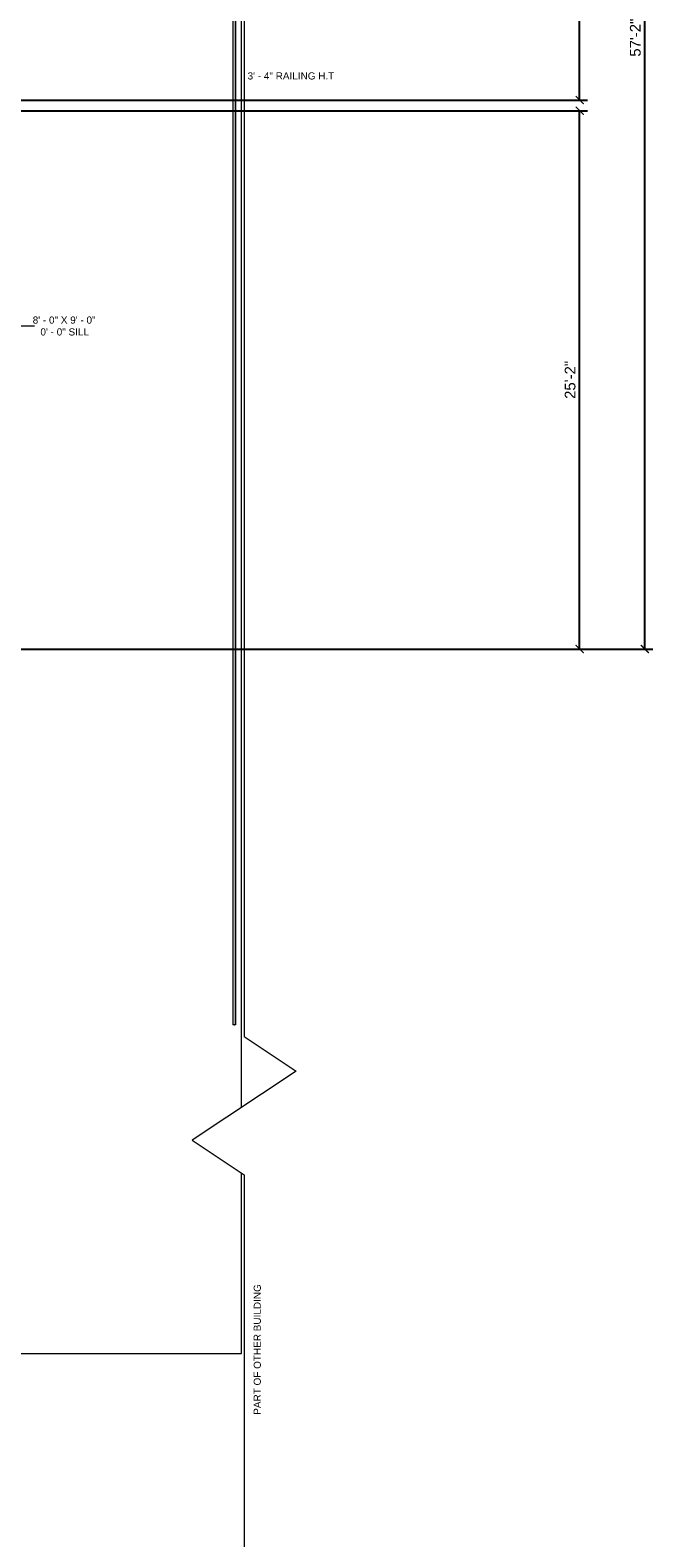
# Model space of a CAD drawing. Header units: inches. Extents: x -2078 to 109126, y -964 to 6385.
# Tile 166 of 256: x 27161 to 27511, y 3368 to 4214. Entities that reach past the tile are written whole.
import ezdxf

# ---------------------------------------------------------------- set-up
doc = ezdxf.new("R2010")
doc.units = ezdxf.units.IN
doc.header["$MEASUREMENT"] = 0
for name, color, linetype, lineweight in [('A-ANNO', 2, 'Continuous', 5), ('A-ANNO-DIMS', 1, 'Continuous', 9), ('A-DETAIL-1', 4, 'Continuous', 40), ('A-DETAIL-3', 40, 'Continuous', 15), ('A-FLOR', 6, 'Continuous', 18), ('A-RAILING', 4, 'Continuous', 9)]:
    doc.layers.add(name, color=color, linetype=linetype, lineweight=lineweight)
doc.styles.add('Arial_2', font='arial.ttf', dxfattribs={"height": 3})
doc.styles.add('JC', font='arial.ttf', dxfattribs={"height": 0.125})
doc.dimstyles.new('JC-DIMS', dxfattribs={"dimtxt": 0.125, "dimasz": 0.09375, "dimexe": 0.09375, "dimexo": 0.09375, "dimgap": 0.046875, "dimtad": 1, "dimdec": 1, "dimzin": 0, "dimdsep": 46, "dimlunit": 4, "dimtxsty": 'JC', "dimblk": 'ARCHTICK', "dimcen": 0.09, "dimclrd": 1, "dimclre": 1, "dimclrt": 256, "dimadec": 0, "dimazin": 0, "dimtfac": 1, "dimtdec": 1, "dimtofl": 0, "dimtmove": 1, "dimatfit": 3, "dimfxl": 1, "dimtolj": 1, "dimtzin": 0, "dimarcsym": 0})

# ---------------------------------------------------------------- blocks, each defined once
blk = doc.blocks.new('Top Rail Type - Top Rail_Internal_-1673952-3RD FL')
at = {"layer": 'A-RAILING'}
for p, q in [((1168.2, 290.14), (1168.2, -441.86)), ((1169.04, 290.14), (1168.86, 290.14)), ((1169.7, -441.86), (1169.7, 290.14)), ((1168.86, -441.86), (1169.04, -441.86))]:
    blk.add_line(p, q, dxfattribs=at)
blk = doc.blocks.new('Top Rail Type - Top Rail_Internal_-V8-3RD FL')
at = {"layer": 'A-RAILING'}
for p, q in [((1169.7, 290.14), (1168.2, 290.14)), ((1168.2, 290.14), (1168.2, -441.86)), ((1169.7, 290.14), (1169.7, -441.86)), ((1169.7, -441.86), (1168.2, -441.86))]:
    blk.add_line(p, q, dxfattribs=at)
blk = doc.blocks.new('_ArchTick')
at = {"color": 0, "linetype": 'ByBlock', "const_width": 0.15}
blk.add_lwpolyline([(-0.5, -0.5), (0.5, 0.5)], dxfattribs=at)
blk = doc.blocks.new('*D771')
at = {"layer": 'A-ANNO-DIMS', "color": 1, "lineweight": -2, "transparency": 16777216}
for p, q in [((27137.82, 4169.02), (27474.21, 4169.02)), ((27469.71, 3867.02), (27469.71, 4169.02)), ((27126.82, 3867.02), (27474.21, 3867.02))]:
    blk.add_line(p, q, dxfattribs=at)
at = {"layer": 'Defpoints', "color": 0, "transparency": 16777216}
for p in [(27133.32, 4169.02), (27469.71, 4169.02), (27122.32, 3867.02)]:
    blk.add_point(p, dxfattribs=at)
at = {"layer": 'A-ANNO-DIMS', "color": 1, "lineweight": -2, "transparency": 16777216, "xscale": 4.5, "yscale": 4.5, "zscale": 4.5}
for p, rotation in [((27469.71, 4169.02), 90), ((27469.71, 3867.02), 270)]:
    blk.add_blockref('_ArchTick', p, dxfattribs=dict(at, rotation=rotation))
at = {"layer": 'A-ANNO-DIMS', "transparency": 16777216, "insert": (27464.4, 4018.02), "char_height": 6, "width": 0.4874, "attachment_point": 5, "rotation": 90, "style": 'JC'}
blk.add_mtext('\\A1;25\'-2"', dxfattribs=at)
blk = doc.blocks.new('*D797')
at = {"layer": 'A-ANNO-DIMS', "color": 1, "lineweight": -2, "transparency": 16777216}
for p, q in [((27138.26, 4553.02), (27510.8, 4553.02)), ((27506.3, 3867.02), (27506.3, 4553.02)), ((27126.82, 3867.02), (27510.8, 3867.02))]:
    blk.add_line(p, q, dxfattribs=at)
at = {"layer": 'Defpoints', "color": 0, "transparency": 16777216}
for p in [(27133.76, 4553.02), (27506.3, 4553.02), (27122.32, 3867.02)]:
    blk.add_point(p, dxfattribs=at)
at = {"layer": 'A-ANNO-DIMS', "color": 1, "lineweight": -2, "transparency": 16777216, "xscale": 4.5, "yscale": 4.5, "zscale": 4.5}
for p, rotation in [((27506.3, 4553.02), 90), ((27506.3, 3867.02), 270)]:
    blk.add_blockref('_ArchTick', p, dxfattribs=dict(at, rotation=rotation))
at = {"layer": 'A-ANNO-DIMS', "transparency": 16777216, "insert": (27500.98, 4210.02), "char_height": 6, "width": 0.4874, "attachment_point": 5, "rotation": 90, "style": 'JC'}
blk.add_mtext('\\A1;57\'-2"', dxfattribs=at)
blk = doc.blocks.new('*D799')
at = {"layer": 'A-ANNO-DIMS', "color": 1, "lineweight": -2, "transparency": 16777216}
for p, q in [((27088.64, 4308.41), (27474.21, 4308.41)), ((27469.71, 4175.02), (27469.71, 4308.41)), ((27090.26, 4175.02), (27474.21, 4175.02))]:
    blk.add_line(p, q, dxfattribs=at)
at = {"layer": 'Defpoints', "color": 0, "transparency": 16777216}
for p in [(27084.14, 4308.41), (27469.71, 4308.41), (27085.76, 4175.02)]:
    blk.add_point(p, dxfattribs=at)
at = {"layer": 'A-ANNO-DIMS', "color": 1, "lineweight": -2, "transparency": 16777216, "xscale": 4.5, "yscale": 4.5, "zscale": 4.5}
for p, rotation in [((27469.71, 4308.41), 90), ((27469.71, 4175.02), 270)]:
    blk.add_blockref('_ArchTick', p, dxfattribs=dict(at, rotation=rotation))
at = {"layer": 'A-ANNO-DIMS', "transparency": 16777216, "insert": (27460.44, 4241.71), "char_height": 6, "width": 0.7487, "attachment_point": 5, "rotation": 90, "style": 'JC'}
blk.add_mtext('\\A1;11\'-1{\\H1x;\\S1/2;}"', dxfattribs=at)
blk = doc.blocks.new('*E704')
at = {"layer": 'A-DETAIL-3'}
for p, q in [((0.455, 19.622), (0.455, 5.698)), ((0.455, 5.698), (0.911, 5.394)), ((0.911, 5.394), (0, 4.788)), ((0, 4.788), (0.455, 4.485)), ((0.455, 4.485), (0.455, 0))]:
    blk.add_line(p, q, dxfattribs=at)

msp = doc.modelspace()

# ---------------------------------------------------------------- linework, layer by layer
at = {"layer": 'A-ANNO'}
msp.add_line((27123.316, 4048.251), (27163.753, 4048.264), dxfattribs=at)
at = {"layer": 'A-FLOR'}
for p, q in [((27279.858, 3609.787), (27279.858, 4343.254)), ((27279.858, 3471.766), (27279.858, 3573.087)), ((27059.893, 3471.766), (27279.858, 3471.766))]:
    msp.add_line(p, q, dxfattribs=at)

# ---------------------------------------------------------------- block references
at = {"layer": 'A-DETAIL-1', "xscale": 64, "yscale": 64, "zscale": 64}
msp.add_blockref('*E704', (27252.3, 3285.016), dxfattribs=at)
at = {"layer": 'A-RAILING'}
for name in ['Top Rail Type - Top Rail_Internal_-1673952-3RD FL', 'Top Rail Type - Top Rail_Internal_-V8-3RD FL']:
    msp.add_blockref(name, (26106.959, 4097.954), dxfattribs=at)

# ---------------------------------------------------------------- texts
at = {"layer": 'A-ANNO', "char_height": 4, "attachment_point": 1, "style": 'Arial_2'}
for s, insert, width in [('3\' - 4" RAILING H.T ', (27283.347, 4190.566), 63.024), ('8\' - 0" X 9\' - 0"', (27162.748, 4053.595), 44.642), ('0\' - 0" SILL', (27167.081, 4046.928), 34.138)]:
    msp.add_mtext(s, dxfattribs=dict(at, insert=insert, width=width))
at = {"layer": 'A-ANNO', "insert": (27286.782, 3437.384), "char_height": 4, "width": 91.506, "attachment_point": 1, "rotation": 90, "style": 'Arial_2'}
msp.add_mtext('PART OF OTHER BUILDING', dxfattribs=at)

# ---------------------------------------------------------------- dimensions: what is measured, and where the dimension line sits
at = {"layer": 'A-ANNO-DIMS'}
for base, p1, p2, picture, middle in [((27506.297, 4553.021), (27122.316, 3867.021), (27133.759, 4553.021), '*D797', (27500.983, 4210.021)), ((27469.714, 4308.407), (27085.759, 4175.021), (27084.139, 4308.407), '*D799', (27460.439, 4241.714)), ((27469.714, 4169.021), (27122.316, 3867.021), (27133.316, 4169.021), '*D771', (27464.4, 4018.021))]:
    dim = msp.add_linear_dim(base=base, p1=p1, p2=p2, angle=90, dimstyle='JC-DIMS', dxfattribs=at)
    dim.commit()
    dim.dimension.update_dxf_attribs({"geometry": picture, "text_midpoint": middle})

doc.saveas('drawing.dxf')
